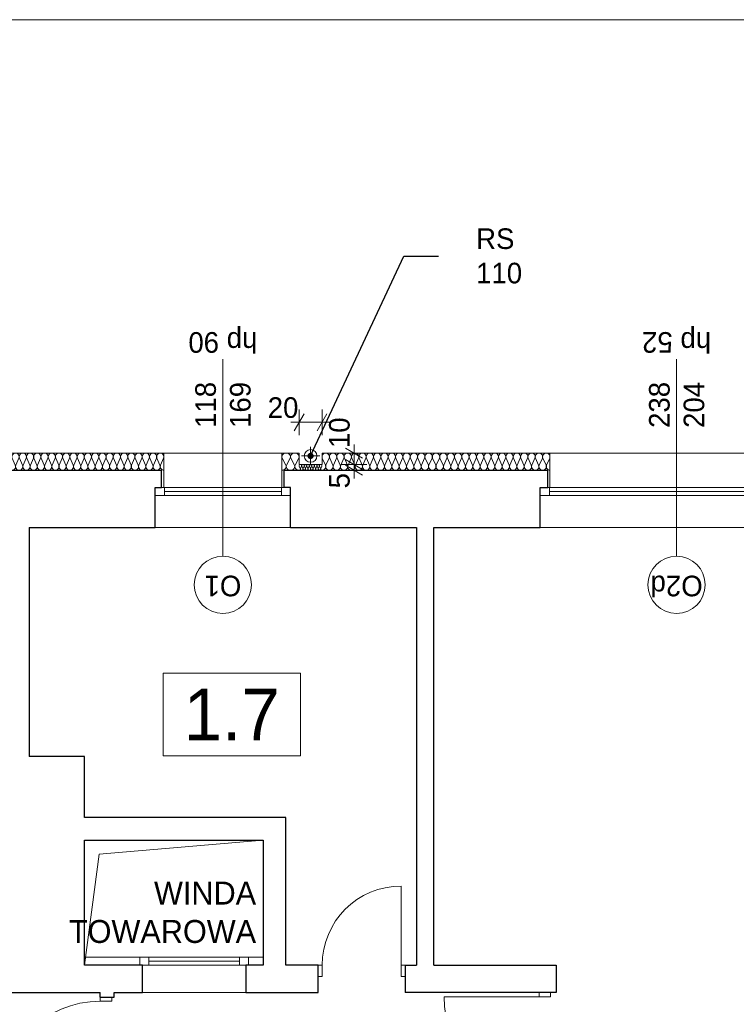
# Model space of a CAD drawing. Extents: x -21260 to 35740, y -2672 to 187028.
# Tile 85 of 120: x 11280 to 17535, y 98434 to 107028. Entities that reach past the tile are written whole.
import ezdxf

# ---------------------------------------------------------------- set-up
doc = ezdxf.new("R2010")
doc.units = 0
doc.header["$MEASUREMENT"] = 0
doc.layers.add('arch izolacje_Nr_Pióra__3', color=7, linetype='Continuous', lineweight=13, true_color=0xff6600)
doc.layers.add('Arch ocieplenie_Nr_Pióra__22', color=7, linetype='Continuous', lineweight=9, true_color=0x7f7f7f)
doc.layers.add('Arch ocieplenie', color=7, linetype='Continuous')
doc.layers.add('Arch wymiary', color=7, linetype='Continuous')
for name, color, linetype, lineweight in [('Arch opisy okien_Nr_Pióra__21', 7, 'Continuous', 13), ('Arch opisy_Nr_Pióra__1', 7, 'Continuous', 25), ('Arch opisy_Nr_Pióra__21', 7, 'Continuous', 13), ('ARCH TABELA_Nr_Pióra__21', 7, 'Continuous', 13), ('Arch wymiary_Nr_Pióra__5', 7, 'Continuous', 13), ('INWENT ODWODNIENIE_Nr_Pióra__21', 7, 'Continuous', 13), ('INWENT OPISY_Nr_Pióra__21', 7, 'Continuous', 13), ('INWENT. DRZWI_Nr_Pióra__21', 7, 'Continuous', 13), ('INWENT. OKNA_Nr_Pióra__5', 7, 'Continuous', 13), ('INWENT.ŚCIANY_Nr_Pióra__1', 7, 'Continuous', 25), ('INWENT.ŚCIANY_Nr_Pióra__21', 7, 'Continuous', 13)]:
    doc.layers.add(name, color=color, linetype=linetype, lineweight=lineweight)
doc.styles.add('GENERATED_STYLE_1', font='txt')
doc.styles.add('GENERATED_STYLE_3', font='txt')
doc.styles.add('GENERATED_STYLE_4', font='txt')
doc.styles.add('GENERATED_STYLE_6', font='txt')
doc.styles.add('GENERATED_STYLE_7', font='txt')
doc.dimstyles.new('GENERATED_STYLE__1', dxfattribs={"dimtxt": 179.999995, "dimasz": 114, "dimexe": 0.18, "dimexo": 0, "dimgap": 0.09, "dimtad": 1, "dimdec": 0, "dimlfac": 0.1, "dimzin": 0, "dimdsep": 46, "dimtxsty": 'GENERATED_STYLE_1', "dimblk": 'ARROWHEAD_2', "dimblk1": 'ARROWHEAD_2', "dimblk2": 'ARROWHEAD_2', "dimcen": 0.09, "dimclrd": 7, "dimclre": 7, "dimclrt": 7, "dimazin": 0, "dimtfac": 1, "dimtdec": 4, "dimtmove": 0, "dimatfit": 3, "dimfxl": 0, "dimtolj": 1, "dimtzin": 0, "dimarcsym": 0})
doc.dimstyles.new('GENERATED_STYLE__3', dxfattribs={"dimtxt": 179.999995, "dimasz": 114, "dimexe": 0.18, "dimexo": 0, "dimgap": 0.09, "dimtad": 1, "dimtih": 1, "dimtoh": 1, "dimdec": 0, "dimlfac": 0.1, "dimzin": 0, "dimdsep": 46, "dimtxsty": 'GENERATED_STYLE_1', "dimblk": 'ARROWHEAD_2', "dimblk1": 'ARROWHEAD_2', "dimblk2": 'ARROWHEAD_2', "dimcen": 0.09, "dimclrd": 7, "dimclre": 7, "dimclrt": 7, "dimazin": 0, "dimtfac": 1, "dimtdec": 4, "dimtmove": 0, "dimatfit": 3, "dimfxl": 0, "dimtolj": 1, "dimtzin": 0, "dimarcsym": 0})
doc.dimstyles.new('GENERATED_STYLE__6', dxfattribs={"dimtxt": 0.18, "dimasz": 109.44, "dimexe": 0.18, "dimexo": 0.0625, "dimgap": 0.09, "dimtad": 0, "dimtih": 1, "dimtoh": 1, "dimdec": 4, "dimzin": 0, "dimdsep": 46, "dimcen": 0.09, "dimadec": 0, "dimazin": 0, "dimtfac": 1, "dimtdec": 4, "dimtmove": 0, "dimatfit": 3, "dimldrblk": 'ARROWHEAD_11', "dimfxl": 0, "dimtolj": 1, "dimtzin": 0, "dimarcsym": 0})

# ---------------------------------------------------------------- blocks, each defined once
blk = doc.blocks.new('Izolacja cieplna 14_138', base_point=(12539.1, 103095.9))
at = {"layer": 'Arch ocieplenie_Nr_Pióra__22', "linetype": 'Continuous'}
for p, q in [((10863, 103140.6), (10836.7, 103201.2)), ((10894.6, 103201.2), (10868.3, 103140.6)), ((10926.1, 103140.6), (10899.9, 103201.2)), ((10957.7, 103201.2), (10931.4, 103140.6)), ((10989.3, 103140.6), (10963, 103201.2)), ((11020.9, 103201.2), (10994.6, 103140.6)), ((11052.4, 103140.6), (11026.2, 103201.2)), ((11084, 103201.2), (11057.7, 103140.6)), ((11115.6, 103140.6), (11089.3, 103201.2)), ((11147.2, 103201.2), (11120.9, 103140.6)), ((11178.7, 103140.6), (11152.5, 103201.2)), ((11210.3, 103201.2), (11184, 103140.6)), ((11241.9, 103140.6), (11215.6, 103201.2)), ((11273.5, 103201.2), (11247.2, 103140.6)), ((11305, 103140.6), (11278.8, 103201.2)), ((11336.6, 103201.2), (11310.3, 103140.6)), ((11368.2, 103140.6), (11341.9, 103201.2)), ((11399.8, 103201.2), (11373.5, 103140.6)), ((11431.3, 103140.6), (11405.1, 103201.2)), ((11462.9, 103201.2), (11436.6, 103140.6)), ((11494.5, 103140.6), (11468.2, 103201.2)), ((11526, 103201.2), (11499.8, 103140.6)), ((11557.6, 103140.6), (11531.4, 103201.2)), ((11589.2, 103201.2), (11562.9, 103140.6)), ((11620.8, 103140.6), (11594.5, 103201.2)), ((11652.3, 103201.2), (11626.1, 103140.6)), ((11683.9, 103140.6), (11657.6, 103201.2)), ((11715.5, 103201.2), (11689.2, 103140.6)), ((11747.1, 103140.6), (11720.8, 103201.2)), ((11778.6, 103201.2), (11752.4, 103140.6)), ((11810.2, 103140.6), (11783.9, 103201.2)), ((11841.8, 103201.2), (11815.5, 103140.6)), ((11873.4, 103140.6), (11847.1, 103201.2)), ((11904.9, 103201.2), (11878.7, 103140.6)), ((11936.5, 103140.6), (11910.2, 103201.2)), ((11968.1, 103201.2), (11941.8, 103140.6)), ((11999.7, 103140.6), (11973.4, 103201.2)), ((12031.2, 103201.2), (12005, 103140.6)), ((12062.8, 103140.6), (12036.5, 103201.2)), ((12094.4, 103201.2), (12068.1, 103140.6)), ((12126, 103140.6), (12099.7, 103201.2)), ((12157.5, 103201.2), (12131.3, 103140.6)), ((12189.1, 103140.6), (12162.8, 103201.2)), ((12220.7, 103201.2), (12194.4, 103140.6)), ((12252.3, 103140.6), (12226, 103201.2)), ((12283.8, 103201.2), (12257.6, 103140.6)), ((12315.4, 103140.6), (12289.1, 103201.2)), ((12347, 103201.2), (12320.7, 103140.6)), ((12378.5, 103140.6), (12352.3, 103201.2)), ((12410.1, 103201.2), (12383.9, 103140.6)), ((12441.7, 103140.6), (12415.4, 103201.2)), ((12473.3, 103201.2), (12447, 103140.6)), ((12504.8, 103140.6), (12478.6, 103201.2)), ((12536.4, 103201.2), (12510.1, 103140.6))]:
    blk.add_line(p, q, dxfattribs=at)
for centre, start_param, end_param in [((10865.6, 103214), 1.158003, 5.125183), ((10928.8, 103214), 1.158003, 5.125183), ((10991.9, 103214), 1.158003, 5.125183), ((11055.1, 103214), 1.158003, 5.125183), ((11118.2, 103214), 1.158003, 5.125183), ((11181.4, 103214), 1.158003, 5.125183), ((11244.5, 103214), 1.158003, 5.125183), ((11307.7, 103214), 1.158003, 5.125183), ((11370.8, 103214), 1.158003, 5.125183), ((11434, 103214), 1.158003, 5.125183), ((11497.1, 103214), 1.158003, 5.125183), ((11560.3, 103214), 1.158003, 5.125183), ((11623.4, 103214), 1.158003, 5.125183), ((11686.6, 103214), 1.158003, 5.125183), ((11749.7, 103214), 1.158003, 5.125183), ((11812.9, 103214), 1.158003, 5.125183), ((11876, 103214), 1.158003, 5.125183), ((11939.2, 103214), 1.158003, 5.125183), ((12002.3, 103214), 1.158003, 5.125183), ((12065.5, 103214), 1.158003, 5.125183), ((12128.6, 103214), 1.158003, 5.125183), ((12191.8, 103214), 1.158003, 5.125183), ((12254.9, 103214), 1.158003, 5.125183), ((12318.1, 103214), 1.158003, 5.125183), ((12381.2, 103214), 1.158003, 5.125183), ((12444.3, 103214), 1.158003, 5.125183), ((12507.5, 103214), 1.158003, 5.125183), ((10834.1, 103127.8), 0, 1.983589), ((10897.2, 103127.8), 4.299595, 8.266774), ((10960.4, 103127.8), 4.299595, 8.266774), ((11023.5, 103127.8), 4.299595, 8.266774), ((11086.7, 103127.8), 4.299595, 8.266774), ((11149.8, 103127.8), 4.299595, 8.266774), ((11213, 103127.8), 4.299595, 8.266774), ((11276.1, 103127.8), 4.299595, 8.266774), ((11339.3, 103127.8), 4.299595, 8.266774), ((11402.4, 103127.8), 4.299595, 8.266774), ((11465.6, 103127.8), 4.299595, 8.266774), ((11528.7, 103127.8), 4.299595, 8.266774), ((11591.8, 103127.8), 4.299595, 8.266774), ((11655, 103127.8), 4.299595, 8.266774), ((11718.1, 103127.8), 4.299595, 8.266774), ((11781.3, 103127.8), 4.299595, 8.266774), ((11844.4, 103127.8), 4.299595, 8.266774), ((11907.6, 103127.8), 4.299595, 8.266774), ((11970.7, 103127.8), 4.299595, 8.266774), ((12033.9, 103127.8), 4.299595, 8.266774), ((12097, 103127.8), 4.299595, 8.266774), ((12160.2, 103127.8), 4.299595, 8.266774), ((12223.3, 103127.8), 4.299595, 8.266774), ((12286.5, 103127.8), 4.299595, 8.266774), ((12349.6, 103127.8), 4.299595, 8.266774), ((12412.8, 103127.8), 4.299595, 8.266774), ((12475.9, 103127.8), 4.299595, 8.266774), ((12539.1, 103127.8), 4.299596, 6.283185)]:
    blk.add_ellipse(centre, major_axis=(0, -31.9), ratio=0.989729, start_param=start_param, end_param=end_param, dxfattribs=at)
blk = doc.blocks.new('Izolacja cieplna 14_139', base_point=(15909.1, 103095.9))
at = {"layer": 'Arch ocieplenie_Nr_Pióra__22', "linetype": 'Continuous'}
for p, q in [((13948.5, 103140.6), (13921.8, 103201.2)), ((13980.6, 103201.2), (13953.9, 103140.6)), ((14012.7, 103140.6), (13986, 103201.2)), ((14044.8, 103201.2), (14018.1, 103140.6)), ((14076.9, 103140.6), (14050.2, 103201.2)), ((14109, 103201.2), (14082.3, 103140.6)), ((14141.1, 103140.6), (14114.3, 103201.2)), ((14173.1, 103201.2), (14146.4, 103140.6)), ((14205.2, 103140.6), (14178.5, 103201.2)), ((14237.3, 103201.2), (14210.6, 103140.6)), ((14269.4, 103140.6), (14242.7, 103201.2)), ((14301.5, 103201.2), (14274.8, 103140.6)), ((14333.6, 103140.6), (14306.9, 103201.2)), ((14365.7, 103201.2), (14339, 103140.6)), ((14397.8, 103140.6), (14371.1, 103201.2)), ((14429.9, 103201.2), (14403.2, 103140.6)), ((14462, 103140.6), (14435.3, 103201.2)), ((14494.1, 103201.2), (14467.4, 103140.6)), ((14526.2, 103140.6), (14499.5, 103201.2)), ((14558.3, 103201.2), (14531.6, 103140.6)), ((14590.4, 103140.6), (14563.7, 103201.2)), ((14622.5, 103201.2), (14595.8, 103140.6)), ((14654.6, 103140.6), (14627.9, 103201.2)), ((14686.7, 103201.2), (14660, 103140.6)), ((14718.8, 103140.6), (14692.1, 103201.2)), ((14750.9, 103201.2), (14724.2, 103140.6)), ((14783, 103140.6), (14756.3, 103201.2)), ((14815.1, 103201.2), (14788.4, 103140.6)), ((14847.2, 103140.6), (14820.5, 103201.2)), ((14879.3, 103201.2), (14852.6, 103140.6)), ((14911.4, 103140.6), (14884.7, 103201.2)), ((14943.5, 103201.2), (14916.8, 103140.6)), ((14975.6, 103140.6), (14948.9, 103201.2)), ((15007.7, 103201.2), (14981, 103140.6)), ((15039.8, 103140.6), (15013.1, 103201.2)), ((15071.9, 103201.2), (15045.2, 103140.6)), ((15104, 103140.6), (15077.3, 103201.2)), ((15136.1, 103201.2), (15109.3, 103140.6)), ((15168.1, 103140.6), (15141.4, 103201.2)), ((15200.2, 103201.2), (15173.5, 103140.6)), ((15232.3, 103140.6), (15205.6, 103201.2)), ((15264.4, 103201.2), (15237.7, 103140.6)), ((15296.5, 103140.6), (15269.8, 103201.2)), ((15328.6, 103201.2), (15301.9, 103140.6)), ((15360.7, 103140.6), (15334, 103201.2)), ((15392.8, 103201.2), (15366.1, 103140.6)), ((15424.9, 103140.6), (15398.2, 103201.2)), ((15457, 103201.2), (15430.3, 103140.6)), ((15489.1, 103140.6), (15462.4, 103201.2)), ((15521.2, 103201.2), (15494.5, 103140.6)), ((15553.3, 103140.6), (15526.6, 103201.2)), ((15585.4, 103201.2), (15558.7, 103140.6)), ((15617.5, 103140.6), (15590.8, 103201.2)), ((15649.6, 103201.2), (15622.9, 103140.6)), ((15681.7, 103140.6), (15655, 103201.2)), ((15713.8, 103201.2), (15687.1, 103140.6)), ((15745.9, 103140.6), (15719.2, 103201.2)), ((15778, 103201.2), (15751.3, 103140.6)), ((15810.1, 103140.6), (15783.4, 103201.2)), ((15842.2, 103201.2), (15815.5, 103140.6)), ((15874.3, 103140.6), (15847.6, 103201.2)), ((15906.4, 103201.2), (15879.7, 103140.6))]:
    blk.add_line(p, q, dxfattribs=at)
for centre, start_param, end_param in [((13951.2, 103214), 2.728799, 6.695979), ((14015.4, 103214), 2.728799, 6.695979), ((14079.6, 103214), 2.728799, 6.695979), ((14143.7, 103214), 2.728799, 6.695979), ((14207.9, 103214), 2.728799, 6.695979), ((14272.1, 103214), 2.728799, 6.695979), ((14336.3, 103214), 2.728799, 6.695979), ((14400.5, 103214), 2.728799, 6.695979), ((14464.7, 103214), 2.728799, 6.695979), ((14528.9, 103214), 2.728799, 6.695979), ((14593.1, 103214), 2.728799, 6.695979), ((14657.3, 103214), 2.728799, 6.695979), ((14721.5, 103214), 2.728799, 6.695979), ((14785.7, 103214), 2.728799, 6.695979), ((14849.9, 103214), 2.728799, 6.695979), ((14914.1, 103214), 2.728799, 6.695979), ((14978.3, 103214), 2.728799, 6.695979), ((15042.5, 103214), 2.728799, 6.695979), ((15106.7, 103214), 2.728799, 6.695979), ((15170.8, 103214), 2.728799, 6.695979), ((15235, 103214), 2.728799, 6.695979), ((15299.2, 103214), 2.728799, 6.695979), ((15363.4, 103214), 2.728799, 6.695979), ((15427.6, 103214), 2.728799, 6.695979), ((15491.8, 103214), 2.728799, 6.695979), ((15556, 103214), 2.728799, 6.695979), ((15620.2, 103214), 2.728799, 6.695979), ((15684.4, 103214), 2.728799, 6.695979), ((15748.6, 103214), 2.728799, 6.695979), ((15812.8, 103214), 2.728799, 6.695979), ((15877, 103214), 2.728799, 6.695979), ((13919.1, 103127.8), 1.570796, 3.554385), ((13983.3, 103127.8), 5.870392, 9.837571), ((14047.5, 103127.8), 5.870392, 9.837571), ((14111.7, 103127.8), 5.870392, 9.837571), ((14175.8, 103127.8), 5.870392, 9.837571), ((14240, 103127.8), 5.870392, 9.837571), ((14304.2, 103127.8), 5.870392, 9.837571), ((14368.4, 103127.8), 5.870392, 9.837571), ((14432.6, 103127.8), 5.870392, 9.837571), ((14496.8, 103127.8), 5.870392, 9.837571), ((14561, 103127.8), 5.870392, 9.837571), ((14625.2, 103127.8), 5.870392, 9.837571), ((14689.4, 103127.8), 5.870392, 9.837571), ((14753.6, 103127.8), 5.870392, 9.837571), ((14817.8, 103127.8), 5.870392, 9.837571), ((14882, 103127.8), 5.870392, 9.837571), ((14946.2, 103127.8), 5.870392, 9.837571), ((15010.4, 103127.8), 5.870392, 9.837571), ((15074.6, 103127.8), 5.870392, 9.837571), ((15138.7, 103127.8), 5.870392, 9.837571), ((15202.9, 103127.8), 5.870392, 9.837571), ((15267.1, 103127.8), 5.870392, 9.837571), ((15331.3, 103127.8), 5.870392, 9.837571), ((15395.5, 103127.8), 5.870392, 9.837571), ((15459.7, 103127.8), 5.870392, 9.837571), ((15523.9, 103127.8), 5.870392, 9.837571), ((15588.1, 103127.8), 5.870392, 9.837571), ((15652.3, 103127.8), 5.870392, 9.837571), ((15716.5, 103127.8), 5.870392, 9.837571), ((15780.7, 103127.8), 5.870392, 9.837571), ((15844.9, 103127.8), 5.870392, 9.837571), ((15909.1, 103127.8), 5.870392, 7.853982)]:
    blk.add_ellipse(centre, major_axis=(-32.1, 0), ratio=0.993923, start_param=start_param, end_param=end_param, dxfattribs=at)
blk = doc.blocks.new('Izolacja cieplna 14_175', base_point=(13919.1, 103095.9))
at = {"layer": 'Arch ocieplenie_Nr_Pióra__22', "linetype": 'Continuous'}
for p, q in [((13729.2, 103110.8), (13720, 103131)), ((13740.4, 103131), (13731.1, 103110.8)), ((13751.5, 103110.8), (13742.2, 103131)), ((13762.6, 103131), (13753.3, 103110.8)), ((13773.7, 103110.8), (13764.4, 103131)), ((13784.8, 103131), (13775.6, 103110.8)), ((13795.9, 103110.8), (13786.7, 103131)), ((13807, 103131), (13797.8, 103110.8)), ((13818.1, 103110.8), (13808.9, 103131)), ((13829.2, 103131), (13820, 103110.8)), ((13840.4, 103110.8), (13831.1, 103131)), ((13851.5, 103131), (13842.2, 103110.8)), ((13862.6, 103110.8), (13853.3, 103131)), ((13873.7, 103131), (13864.4, 103110.8)), ((13884.8, 103110.8), (13875.6, 103131)), ((13895.9, 103131), (13886.7, 103110.8)), ((13907, 103110.8), (13897.8, 103131)), ((13918.1, 103131), (13908.9, 103110.8))]:
    blk.add_line(p, q, dxfattribs=at)
for centre, start_param, end_param in [((13730.2, 103135.2), 2.728799, 6.695979), ((13752.4, 103135.2), 2.728799, 6.695979), ((13774.6, 103135.2), 2.728799, 6.695979), ((13796.8, 103135.2), 2.728799, 6.695979), ((13819.1, 103135.2), 2.728799, 6.695979), ((13841.3, 103135.2), 2.728799, 6.695979), ((13863.5, 103135.2), 2.728799, 6.695979), ((13885.7, 103135.2), 2.728799, 6.695979), ((13908, 103135.2), 2.728799, 6.695979), ((13719.1, 103106.5), 1.570796, 3.554385), ((13741.3, 103106.5), 5.870392, 9.837571), ((13763.5, 103106.5), 5.870392, 9.837571), ((13785.7, 103106.5), 5.870392, 9.837571), ((13808, 103106.5), 5.870392, 9.837571), ((13830.2, 103106.5), 5.870392, 9.837571), ((13852.4, 103106.5), 5.870392, 9.837571), ((13874.6, 103106.5), 5.870392, 9.837571), ((13896.8, 103106.5), 5.870392, 9.837571), ((13919.1, 103106.5), 5.870392, 7.853982)]:
    blk.add_ellipse(centre, major_axis=(-11.1, 0), ratio=0.957051, start_param=start_param, end_param=end_param, dxfattribs=at)
blk = doc.blocks.new('Izolacja cieplna 14_176', base_point=(13719.1, 103095.9))
at = {"layer": 'Arch ocieplenie_Nr_Pióra__22', "linetype": 'Continuous'}
for p, q in [((13603.4, 103140.6), (13572.2, 103201.2)), ((13640.9, 103201.2), (13609.7, 103140.6)), ((13678.4, 103140.6), (13647.2, 103201.2)), ((13715.9, 103201.2), (13684.7, 103140.6))]:
    blk.add_line(p, q, dxfattribs=at)
for centre, start_param, end_param in [((13606.6, 103214), 2.728799, 6.695979), ((13681.6, 103214), 2.728799, 6.695979), ((13569.1, 103127.8), 1.570796, 3.554385), ((13644.1, 103127.8), 5.870392, 9.837571), ((13719.1, 103127.8), 5.870392, 7.853982)]:
    blk.add_ellipse(centre, major_axis=(-37.5, 0), ratio=0.850713, start_param=start_param, end_param=end_param, dxfattribs=at)
blk = doc.blocks.new('*D681')
at = {"layer": 'Arch wymiary_Nr_Pióra__5', "linetype": 'Continuous'}
for p, q in [((13762.4, 103589.2), (13675.8, 103439.2)), ((13719.1, 103401.7), (13719.1, 103626.7)), ((13875.8, 103439.2), (13962.4, 103589.2)), ((13919.1, 103401.7), (13919.1, 103626.7)), ((13645.7, 103514.2), (13719.1, 103514.2)), ((13719.1, 103514.2), (13919.1, 103514.2)), ((13919.1, 103514.2), (13992.4, 103514.2))]:
    blk.add_line(p, q, dxfattribs=at)
at = {"layer": 'Arch wymiary_Nr_Pióra__5', "insert": (13445.3, 103550.2), "char_height": 180, "attachment_point": 7, "style": 'GENERATED_STYLE_1'}
blk.add_mtext('{20}', dxfattribs=at)
blk = doc.blocks.new('ARROWHEAD_2')
at = {"color": 0, "linetype": 'Continuous', "lineweight": 0}
for p, q in [((0, 0), (-1, 0)), ((-0.378, -0.655), (0.378, 0.655))]:
    blk.add_line(p, q, dxfattribs=at)
blk = doc.blocks.new('*D682')
at = {"layer": 'Arch wymiary_Nr_Pióra__5', "linetype": 'Continuous'}
for p, q in [((14311.4, 103145.9), (14086.4, 103145.9)), ((14123.9, 103189.2), (14273.9, 103102.6)), ((14123.9, 103139.2), (14273.9, 103052.6)), ((14198.9, 103095.9), (14198.9, 103145.9)), ((14311.4, 103095.9), (14086.4, 103095.9)), ((14198.9, 103022.5), (14198.9, 103095.9))]:
    blk.add_line(p, q, dxfattribs=at)
at = {"layer": 'Arch wymiary_Nr_Pióra__5', "char_height": 180, "attachment_point": 7, "rotation": 90, "style": 'GENERATED_STYLE_1'}
for s, insert in [('{10}', (14162.9, 103289.2)), ('{5}', (14162.9, 102937.3))]:
    blk.add_mtext(s, dxfattribs=dict(at, insert=insert))
blk = doc.blocks.new('*D683')
at = {"layer": 'Arch wymiary_Nr_Pióra__5', "linetype": 'Continuous'}
for p, q in [((14198.9, 103245.9), (14198.9, 103319.2)), ((14311.4, 103245.9), (14086.4, 103245.9)), ((14273.9, 103202.6), (14123.9, 103289.2)), ((14198.9, 103145.9), (14198.9, 103245.9)), ((14311.4, 103145.9), (14086.4, 103145.9)), ((14123.9, 103189.2), (14273.9, 103102.6))]:
    blk.add_line(p, q, dxfattribs=at)
at = {"layer": 'Arch wymiary_Nr_Pióra__5', "char_height": 180, "attachment_point": 7, "rotation": 90, "style": 'GENERATED_STYLE_1'}
for s, insert in [('{10}', (14162.9, 103289.2)), ('{5}', (14162.9, 102937.3))]:
    blk.add_mtext(s, dxfattribs=dict(at, insert=insert))
blk = doc.blocks.new('ARROWHEAD_11')
at = {"color": 0, "linetype": 'Continuous', "lineweight": 0}
blk.add_line((0, 0), (-1, 0), dxfattribs=at)
at = {"color": 0, "linetype": 'Continuous', "lineweight": 0, "const_width": 0.25, "flags": 128}
blk.add_lwpolyline([(-0.125, 0, 1), (0.125, 0, 1)], format="xyb", close=True, dxfattribs=at)

msp = doc.modelspace()

# ---------------------------------------------------------------- linework, layer by layer
at = {"layer": 'arch izolacje_Nr_Pióra__3', "linetype": 'Continuous'}
for p, q in [((12539.1, 103245.9), (10834.1, 103245.9)), ((10834.1, 103245.9), (13719.1, 103245.9)), ((12539.1, 102945.9), (12539.1, 103245.9)), ((13569.1, 103245.9), (13569.1, 102945.9)), ((13719.1, 103245.9), (13569.1, 103245.9)), ((13719.1, 103245.9), (13719.1, 103145.9)), ((15909.1, 103245.9), (13919.1, 103245.9)), ((13919.1, 103245.9), (13919.1, 103145.9)), ((13919.1, 103245.9), (31559.1, 103245.9)), ((15909.1, 102945.9), (15909.1, 103245.9)), ((13919.1, 103145.9), (13719.1, 103145.9))]:
    msp.add_line(p, q, dxfattribs=at)
at = {"layer": 'Arch opisy okien_Nr_Pióra__21', "linetype": 'Continuous'}
for centre in [(13054.1, 102095.9), (17014.1, 102095.9)]:
    msp.add_circle(centre, 250, dxfattribs=at)
at = {"layer": 'Arch opisy_Nr_Pióra__21', "linetype": 'Continuous'}
for p, q in [((13731.4, 101324.4), (12531.4, 101324.4)), ((12531.4, 101324.4), (12531.4, 100604.4)), ((13731.4, 100604.4), (13731.4, 101324.4)), ((12531.4, 100604.4), (13731.4, 100604.4))]:
    msp.add_line(p, q, dxfattribs=at)
at = {"layer": 'ARCH TABELA_Nr_Pióra__21', "linetype": 'Continuous'}
msp.add_line((-21259.9, 107028.4), (35740.1, 107028.4), dxfattribs=at)
at = {"layer": 'INWENT ODWODNIENIE_Nr_Pióra__21', "linetype": 'Continuous'}
for p, q in [((13739.1, 103220.9), (13899.1, 103220.9)), ((13819.1, 103300.9), (13819.1, 103140.9))]:
    msp.add_line(p, q, dxfattribs=at)
msp.add_circle((13819.1, 103220.9), 55, dxfattribs=at)
at = {"layer": 'INWENT OPISY_Nr_Pióra__21', "linetype": 'Continuous'}
for p, q in [((13054.1, 102345.9), (13054.1, 104065.9)), ((17014.1, 102345.9), (17014.1, 104065.9))]:
    msp.add_line(p, q, dxfattribs=at)
at = {"layer": 'INWENT. DRZWI_Nr_Pióra__21', "linetype": 'Continuous'}
for p, q in [((14610.2, 98775.9), (14610.2, 99465.9)), ((13920.2, 98775.9), (13885.2, 98775.9)), ((13920.2, 98775.9), (13920.2, 98675.9)), ((14610.2, 98775.9), (14610.2, 98675.9)), ((14610.2, 98775.9), (14645.2, 98775.9)), ((13920.2, 98675.9), (13885.2, 98675.9)), ((14610.2, 98675.9), (14645.2, 98675.9)), ((11984.1, 98460.9), (11984.1, 98495.9)), ((12084.1, 98460.9), (12084.1, 98495.9)), ((15814.1, 98500.9), (14984.1, 98500.9)), ((15814.1, 98500.9), (15814.1, 98535.9)), ((15814.1, 98500.9), (15914.1, 98500.9)), ((15914.1, 98500.9), (15914.1, 98535.9)), ((11984.1, 98460.9), (12084.1, 98460.9))]:
    msp.add_line(p, q, dxfattribs=at)
for centre, radius, start, end in [((14610.2, 98775.9), 690, 90, 180), ((15814.1, 98500.9), 830, 180, 270), ((11984.1, 97580.9), 880, 90, 180)]:
    msp.add_arc(centre, radius, start, end, dxfattribs=at)
at = {"layer": 'INWENT. OKNA_Nr_Pióra__5', "linetype": 'Continuous'}
for p, q in [((12464.1, 102945.9), (13644.1, 102945.9)), ((12464.1, 102945.9), (12464.1, 102875.9)), ((13644.1, 102875.9), (12464.1, 102875.9)), ((12544.1, 102945.9), (12544.1, 102875.9)), ((12544.1, 102910.9), (13564.1, 102910.9)), ((13564.1, 102945.9), (13564.1, 102875.9)), ((13644.1, 102945.9), (13644.1, 102875.9)), ((15824.1, 102945.9), (18204.1, 102945.9)), ((15824.1, 102945.9), (15824.1, 102875.9)), ((18204.1, 102875.9), (15824.1, 102875.9)), ((15904.1, 102945.9), (15904.1, 102875.9)), ((15904.1, 102910.9), (18124.1, 102910.9)), ((11845.1, 98845.9), (13404.1, 98845.9)), ((12328.7, 98845.9), (12328.7, 98775.9)), ((12408.7, 98845.9), (12408.7, 98775.9)), ((13198.7, 98845.9), (13198.7, 98775.9)), ((13278.7, 98845.9), (13278.7, 98775.9)), ((13404.1, 98775.9), (11845.1, 98775.9)), ((12408.7, 98810.9), (13198.7, 98810.9))]:
    msp.add_line(p, q, dxfattribs=at)
at = {"layer": 'INWENT.ŚCIANY_Nr_Pióra__1', "linetype": 'Continuous'}
for p, q in [((10774.1, 103095.9), (12519.1, 103095.9)), ((12519.1, 102945.9), (12519.1, 103095.9)), ((13589.1, 102945.9), (13589.1, 103095.9)), ((13589.1, 103095.9), (15889.1, 103095.9)), ((15889.1, 102945.9), (15889.1, 103095.9)), ((12464.1, 102595.9), (12464.1, 102945.9)), ((12464.1, 102945.9), (12519.1, 102945.9)), ((13644.1, 102945.9), (13589.1, 102945.9)), ((13644.1, 102595.9), (13644.1, 102945.9)), ((15824.1, 102595.9), (15824.1, 102945.9)), ((15824.1, 102945.9), (15889.1, 102945.9)), ((11364.1, 102595.9), (11364.1, 100595.9)), ((11364.1, 102595.9), (12464.1, 102595.9)), ((13644.1, 102595.9), (14744.1, 102595.9)), ((14744.1, 102595.9), (14744.1, 98775.9)), ((14894.1, 98775.9), (14894.1, 102595.9)), ((14894.1, 102595.9), (15824.1, 102595.9)), ((11845.1, 100595.9), (11364.1, 100595.9)), ((11845.1, 100065.9), (11845.1, 100595.9)), ((13604.1, 100065.9), (11845.1, 100065.9)), ((13604.1, 98775.9), (13604.1, 100065.9)), ((11845.1, 99865.9), (13404.1, 99865.9)), ((11845.1, 98775.9), (11845.1, 99865.9)), ((13404.1, 99865.9), (13404.1, 98775.9)), ((12353.7, 98775.9), (11845.1, 98775.9)), ((12353.7, 98535.9), (12353.7, 98775.9)), ((13404.1, 98775.9), (13253.7, 98775.9)), ((13253.7, 98775.9), (13253.7, 98535.9)), ((13885.2, 98775.9), (13604.1, 98775.9)), ((13885.2, 98535.9), (13885.2, 98775.9)), ((14645.2, 98775.9), (14744.1, 98775.9)), ((14645.2, 98775.9), (14645.2, 98535.9)), ((14894.1, 98775.9), (15964.1, 98775.9)), ((15964.1, 98775.9), (15964.1, 98535.9)), ((11044.1, 98535.9), (11984.1, 98535.9)), ((11984.1, 98495.9), (11984.1, 98535.9)), ((11984.1, 98495.9), (12104.1, 98495.9)), ((12104.1, 98495.9), (12104.1, 98535.9)), ((12104.1, 98535.9), (12353.7, 98535.9)), ((13253.7, 98535.9), (13885.2, 98535.9)), ((15964.1, 98535.9), (14645.2, 98535.9))]:
    msp.add_line(p, q, dxfattribs=at)
at = {"layer": 'INWENT.ŚCIANY_Nr_Pióra__21', "linetype": 'Continuous'}
for p, q in [((12464.1, 102595.9), (13644.1, 102595.9)), ((15824.1, 102595.9), (18204.1, 102595.9)), ((11972.8, 99743.7), (13404.1, 99865.9)), ((11845.1, 98775.9), (11972.8, 99743.7)), ((12353.7, 98775.9), (13253.7, 98775.9)), ((12353.7, 98535.9), (13253.7, 98535.9))]:
    msp.add_line(p, q, dxfattribs=at)

# ---------------------------------------------------------------- block references
at = {"layer": 'Arch ocieplenie', "color": 104, "linetype": 'Continuous', "lineweight": 9, "true_color": 0x029e21}
for name, p in [('Izolacja cieplna 14_138', (12539.1, 103095.9)), ('Izolacja cieplna 14_176', (13719.1, 103095.9)), ('Izolacja cieplna 14_139', (15909.1, 103095.9)), ('Izolacja cieplna 14_175', (13919.1, 103095.9))]:
    msp.add_blockref(name, p, dxfattribs=at)

# ---------------------------------------------------------------- texts
at = {"layer": 'Arch opisy okien_Nr_Pióra__21', "linetype": 'Continuous', "char_height": 180, "attachment_point": 2, "rotation": 180, "style": 'GENERATED_STYLE_6'}
for s, insert in [('{O1}', (13054.1, 101995.6)), ('{O2d}', (17014.1, 101995.6))]:
    msp.add_mtext(s, dxfattribs=dict(at, insert=insert))
at = {"layer": 'Arch opisy_Nr_Pióra__1', "linetype": 'Continuous', "insert": (13131.4, 100739.4), "char_height": 450, "attachment_point": 8, "style": 'GENERATED_STYLE_3'}
msp.add_mtext('{1.7}', dxfattribs=at)
at = {"layer": 'Arch opisy_Nr_Pióra__1', "linetype": 'Continuous', "insert": (13344.1, 98967.2), "char_height": 200, "attachment_point": 9, "line_spacing_factor": 1.004977, "style": 'GENERATED_STYLE_3'}
msp.add_mtext('{WINDA\\PTOWAROWA}', dxfattribs=at)
at = {"layer": 'INWENT OPISY_Nr_Pióra__21', "linetype": 'Continuous', "insert": (15264.2, 104965.6), "char_height": 180, "width": 692.895, "attachment_point": 4, "style": 'GENERATED_STYLE_4'}
msp.add_mtext('{RS 110}', dxfattribs=at)
at = {"layer": 'INWENT OPISY_Nr_Pióra__21', "linetype": 'Continuous', "char_height": 180, "attachment_point": 2, "rotation": 180, "style": 'GENERATED_STYLE_7'}
for s, insert in [('{hp 90}', (13054.1, 104121.5)), ('{hp 52}', (17014.1, 104121.5))]:
    msp.add_mtext(s, dxfattribs=dict(at, insert=insert))
at = {"layer": 'INWENT OPISY_Nr_Pióra__21', "linetype": 'Continuous', "char_height": 180, "width": 1346.334, "attachment_point": 2, "rotation": 90, "style": 'GENERATED_STYLE_7'}
for s, insert, line_spacing_factor in [('{118\\P169}', (12812.9, 103665.9), 1.008888), ('{238\\P204}', (16773.3, 103665.9), 1.007146)]:
    msp.add_mtext(s, dxfattribs=dict(at, insert=insert, line_spacing_factor=line_spacing_factor))

# ---------------------------------------------------------------- dimensions: what is measured, and where the dimension line sits
at = {"layer": 'Arch wymiary', "linetype": 'Continuous'}
dim = msp.add_linear_dim(base=(13719.1, 103514.2), p1=(13719.1, 103245.9), p2=(13919.1, 103245.9), dimstyle='GENERATED_STYLE__3', dxfattribs=at)
dim.commit()
dim.dimension.update_dxf_attribs({"geometry": '*D681', "text_midpoint": (13581.9, 103640.2)})
for p1, p2, picture, middle in [((13919.1, 103095.9), (13919.1, 103145.9), '*D682', (14072.9, 103005.6)), ((13919.1, 103145.9), (13919.1, 103245.9), '*D683', (14072.9, 103425.8))]:
    dim = msp.add_linear_dim(base=(14198.9, 103095.9), p1=p1, p2=p2, angle=90, dimstyle='GENERATED_STYLE__1', dxfattribs=at)
    dim.commit()
    dim.dimension.update_dxf_attribs({"geometry": picture, "text_midpoint": middle})

# ---------------------------------------------------------------- leaders
at = {"layer": 'INWENT OPISY_Nr_Pióra__21', "linetype": 'Continuous', "annotation_type": 0, "has_hookline": 1, "hookline_direction": 1, "text_width": 437.1}
msp.add_leader([(13819.1, 103220.9), (14633.4, 104964.7), (14936.5, 104964.7)], dimstyle='GENERATED_STYLE__6', dxfattribs=at)

doc.saveas('drawing.dxf')
